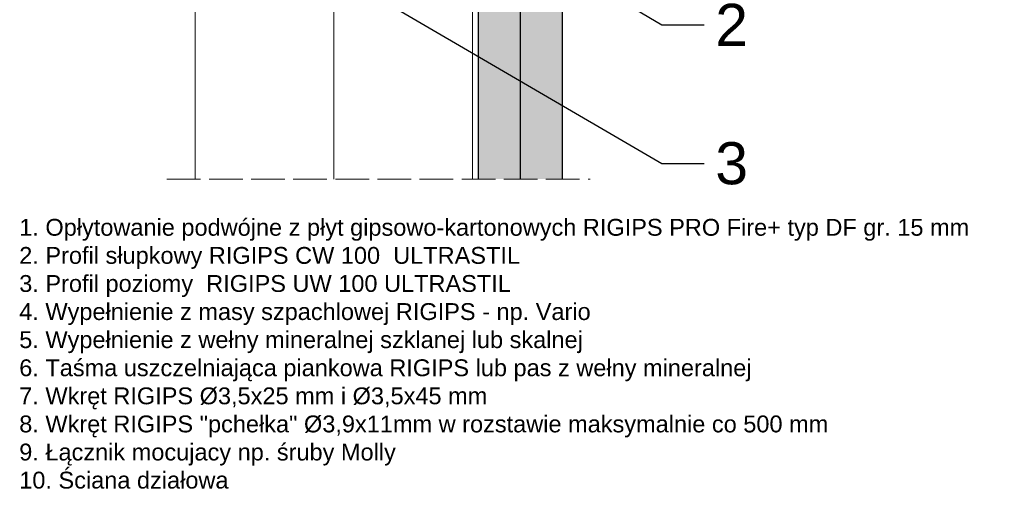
# Model space of a CAD drawing. Header units: millimetres. Extents: x 1074 to 3101, y -548 to 1635.
# Tile 8 of 16: x 2736 to 3087, y -548 to -380. Entities that reach past the tile are written whole.
import ezdxf
from ezdxf import colors
from ezdxf.entities.mleader import LeaderData, LeaderLine
from ezdxf.math import Vec2, Vec3

# ---------------------------------------------------------------- set-up
doc = ezdxf.new("R2010")
doc.units = ezdxf.units.MM
doc.linetypes.add('ACAD_ISO02W100', pattern=[15, 12, -3])
for name, color, linetype, lineweight in [('_ISOVER WELNA', 7, 'BATTING', 9), ('_RIGIPS G-K', 7, 'Continuous', 25), ('_RIGIPS PROFIL', 7, 'Continuous', 18), ('KRESKOWANIE', 7, 'Continuous', 9), ('PRZERYWANA', 7, 'ACAD_ISO02W100', 9)]:
    doc.layers.add(name, color=color, linetype=linetype, lineweight=lineweight)
doc.styles.get("Standard").update_dxf_attribs({"font": 'arial.ttf'})
doc.linetypes.add('BATTING', pattern='A,0.00254,-2.54,[134,ltypeshp.shx,S=2.54,R=0,X=-2.54,Y=0],-5.08,[134,ltypeshp.shx,S=2.54,R=180,X=2.54,Y=0],-2.54', length=10.16254)
pattern_1 = [(45, (633.0137, -878), (-1.122532, 3.367596), [0, -3.175])]

# ---------------------------------------------------------------- blocks, each defined once
blk = doc.blocks.new('_Dot')
at = {"color": 0, "linetype": 'ByBlock', "lineweight": -2}
blk.add_line((-0.5, 0), (-1, 0), dxfattribs=at)
at = {"color": 0, "linetype": 'ByBlock', "const_width": 0.5}
blk.add_lwpolyline([(-0.25, 0, 1), (0.25, 0, 1)], format="xyb", close=True, dxfattribs=at)

msp = doc.modelspace()

# ---------------------------------------------------------------- hatches: boundary and pattern name
at = {"layer": 'KRESKOWANIE'}
h = msp.add_hatch(dxfattribs=at)
h.set_pattern_fill('DOTS', color=256, scale=2, angle=45, style=0)
h.set_pattern_definition(pattern_1)
h.paths.add_polyline_path([(2914.12, -87.36), (2899.12, -87.36), (2899.12, -436.97), (2914.12, -436.97)])
h = msp.add_hatch(dxfattribs=at)
h.set_pattern_fill('DOTS', color=256, scale=2, angle=45, style=0)
h.set_pattern_definition(pattern_1)
h.paths.add_polyline_path([(2929.12, -87.36), (2914.12, -87.36), (2914.12, -436.97), (2929.12, -436.97)])

# ---------------------------------------------------------------- linework, layer by layer
at = {"layer": '_ISOVER WELNA', "ltscale": 4.8}
msp.add_line((2847.72, -87.36), (2847.72, -436.97), dxfattribs=at)
at = {"layer": '_RIGIPS G-K'}
for p, q in [((2899.12, -87.36), (2899.12, -436.97)), ((2914.12, -87.36), (2914.12, -436.97)), ((2929.12, -87.36), (2929.12, -436.97))]:
    msp.add_line(p, q, dxfattribs=at)
at = {"layer": '_RIGIPS PROFIL', "lineweight": 9}
for p, q in [((2798.32, -87.36), (2798.32, -436.97)), ((2897.12, -87.36), (2897.12, -436.97))]:
    msp.add_line(p, q, dxfattribs=at)
at = {"layer": 'PRZERYWANA'}
msp.add_line((2788.32, -436.97), (2939.12, -436.97), dxfattribs=at)

# ---------------------------------------------------------------- texts
at = {"layer": 'KRESKOWANIE', "insert": (2735.7, -451.14), "char_height": 6, "attachment_point": 1}
msp.add_mtext_dynamic_manual_height_columns('1. Opłytowanie podwójne z płyt gipsowo-kartonowych RIGIPS PRO Fire+ typ DF gr. 15 mm\\P2. Profil słupkowy RIGIPS CW 100  ULTRASTIL\\P3. Profil poziomy  RIGIPS UW 100 ULTRASTIL\\P4. Wypełnienie z masy szpachlowej RIGIPS - np. Vario\\P5. Wypełnienie z wełny mineralnej szklanej lub skalnej\\P6. Taśma uszczelniająca piankowa RIGIPS lub pas z wełny mineralnej\\P7. Wkręt RIGIPS %%C3,5x25 mm i %%C3,5x45 mm\\P8. Wkręt RIGIPS "pchełka" %%C3,9x11mm w rozstawie maksymalnie co 500 mm\\P9. Łącznik mocujacy np. śruby Molly\\P10. Ściana działowa', width=436.7801, gutter_width=12.5, heights=[0], dxfattribs=at)

# ---------------------------------------------------------------- leaders
at = {"layer": 'KRESKOWANIE'}
ml = msp.add_multileader_mtext('Standard', dxfattribs=at)
ml.set_content('2', color=256)
ml.set_leader_properties()
ml.set_arrow_properties(name='DOT')
ml.build(insert=Vec2(0, 0))
ml.multileader.update_dxf_attribs({"dogleg_length": 15})
ctx = ml.context
ctx.base_point, ctx.char_height, ctx.landing_gap_size, ctx.plane_origin = Vec3(2979.65, -382.05), 15, 4, Vec3(2852.81, -302.63)
notes = []
notes.append((ctx, [(0, (1, 1, 0), (2964.65, -382.05), (1, 0), 15, [(0, [(2804.32, -287.08)], 0, [])])]))
ctx.mtext.insert, ctx.mtext.flow_direction = Vec3(2983.65, -374.55), 5
ml = msp.add_multileader_mtext('Standard', dxfattribs=at)
ml.set_content('3', color=256)
ml.set_leader_properties()
ml.set_arrow_properties(name='DOT')
ml.build(insert=Vec2(0, 0))
ml.multileader.update_dxf_attribs({"dogleg_length": 15})
ctx = ml.context
ctx.base_point, ctx.char_height, ctx.landing_gap_size, ctx.plane_origin = Vec3(2979.65, -431.45), 15, 4, Vec3(2852.81, -352.03)
notes.append((ctx, [(0, (1, 1, 0), (2964.65, -431.45), (1, 0), 15, [(0, [(2799.07, -334.83)], 0, [])])]))
ctx.mtext.insert, ctx.mtext.flow_direction = Vec3(2983.65, -423.82), 5
for ctx, leaders in notes:
    for number, flags, end, landing, length, lines in leaders:
        leader = LeaderData()
        leader.index, (leader.has_last_leader_line, leader.has_dogleg_vector, leader.attachment_direction) = number, flags
        leader.last_leader_point, leader.dogleg_vector, leader.dogleg_length = Vec3(end), Vec3(landing), length
        for number, points, colour, breaks in lines:
            line = LeaderLine()
            line.index, line.vertices, line.color, line.breaks = number, Vec3.list(points), colors.encode_raw_color(colour), breaks
            leader.lines.append(line)
        ctx.leaders.append(leader)

doc.saveas('drawing.dxf')
